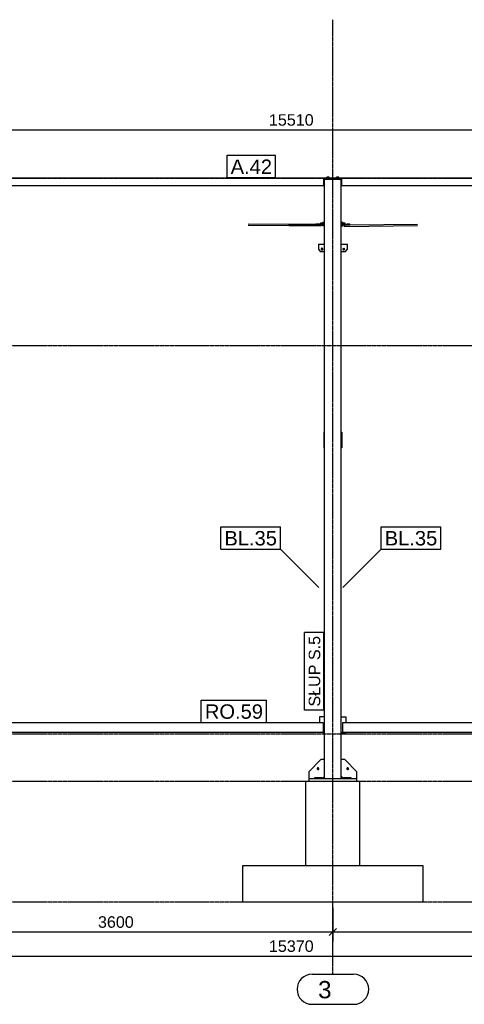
# Model space of a CAD drawing. Header units: millimetres. Extents: x -288865 to 11255, y 102926 to 380857.
# Tile 114 of 142: x -156874 to -153186, y 316529 to 324698. Entities that reach past the tile are written whole.
import ezdxf

# ---------------------------------------------------------------- set-up
doc = ezdxf.new("R2010")
doc.units = ezdxf.units.MM
doc.header["$MEASUREMENT"] = 0
doc.set_wipeout_variables(frame=1)
doc.linetypes.add('DXK_LINE_DOT3', pattern=[5.9187, 2.979, -0.9799, 0.9799, -0.9799])
for name, color, linetype in [('TS_INNE_OBIEKTY', 7, 'Continuous'), ('TS_LINIE_WIDOCZNE', 7, 'Continuous'), ('TS_OPISY', 7, 'Continuous'), ('TS_OPISY_LINIE', 7, 'Continuous'), ('TS_OPISY_RAMKA', 7, 'Continuous'), ('TS_WYMIARY', 7, 'Continuous'), ('TS_WYMIARY_TEKST', 7, 'Continuous')]:
    doc.layers.add(name, color=color, linetype=linetype)
doc.styles.add('ARIAL', font='arial.ttf')

# ---------------------------------------------------------------- blocks, each defined once
blk = doc.blocks.new('Part-68325230-1319 - 1293')
at = {"layer": 'TS_LINIE_WIDOCZNE', "color": 1, "linetype": 'Continuous'}
for p, q in [((10216.5, 4183.40205), (10216.5, 9157.40205)), ((10216.5, 9157.40205), (10356.5, 9157.40205)), ((10356.5, 4183.40205), (10356.5, 9157.40205))]:
    blk.add_line(p, q, dxfattribs=at)
blk = doc.blocks.new('Part-68325230-1329 - 1293')
at = {"layer": 'TS_LINIE_WIDOCZNE', "color": 1, "linetype": 'Continuous'}
for p, q in [((10186.5, 4343.4), (10086.5, 4243.4)), ((10216.5, 4343.4), (10186.5, 4343.4)), ((10086.5, 4243.4), (10086.5, 4183.4)), ((10196.5, 4183.4), (10216.5, 4203.4))]:
    blk.add_line(p, q, dxfattribs=at)
for start, end in [(162, 342), (342, 162)]:
    blk.add_arc((10163.5, 4268.3), 7, start, end, dxfattribs=at)
blk = doc.blocks.new('Part-68325230-1330 - 1293')
at = {"layer": 'TS_LINIE_WIDOCZNE', "color": 1, "linetype": 'Continuous'}
for p, q in [((10386.5, 4343.4), (10356.5, 4343.4)), ((10486.5, 4243.4), (10386.5, 4343.4)), ((10376.5, 4183.4), (10356.5, 4203.4)), ((10486.5, 4183.4), (10486.5, 4243.4))]:
    blk.add_line(p, q, dxfattribs=at)
for start, end in [(162, 342), (342, 162)]:
    blk.add_arc((10409.5, 4268.3), 7, start, end, dxfattribs=at)
blk = doc.blocks.new('Part-68325230-1337 - 1293')
at = {"layer": 'TS_LINIE_WIDOCZNE', "color": 1, "linetype": 'Continuous'}
for p, q in [((10486.5, 4183.40205), (10086.5, 4183.40205)), ((10086.5, 4183.40205), (10086.5, 4163.40205)), ((10486.5, 4163.40205), (10486.5, 4183.40205))]:
    blk.add_line(p, q, dxfattribs=at)
blk = doc.blocks.new('Part-68325230-1347 - 1293')
at = {"layer": 'TS_LINIE_WIDOCZNE', "color": 1, "linetype": 'Continuous'}
for p, q in [((10216.5, 7061.2), (10211.5, 7061.2)), ((10211.5, 7061.2), (10211.5, 6931.2)), ((10211.5, 6931.2), (10216.5, 6931.2))]:
    blk.add_line(p, q, dxfattribs=at)
blk = doc.blocks.new('Part-68325230-1348 - 1293')
at = {"layer": 'TS_LINIE_WIDOCZNE', "color": 1, "linetype": 'Continuous'}
for p, q in [((10356.5, 7061.2), (10361.5, 7061.2)), ((10361.5, 7061.2), (10361.5, 6931.2)), ((10361.5, 6931.2), (10356.5, 6931.2))]:
    blk.add_line(p, q, dxfattribs=at)
blk = doc.blocks.new('Part-68325230-1351 - 1293')
at = {"layer": 'TS_LINIE_WIDOCZNE', "color": 1, "linetype": 'Continuous'}
for p, q in [((10166.5, 8618.4), (10166.5, 8618.4)), ((10166.5, 8618.4), (10166.5, 8578.4)), ((10166.5, 8618.4), (10216.5, 8618.4)), ((10166.5, 8578.4), (10166.5, 8578.4)), ((10166.5, 8578.4), (10181.5, 8558.4)), ((10189.5, 8578.7), (10189.5, 8578.7)), ((10196.5, 8585.7), (10196.5, 8585.7)), ((10203.5, 8578.7), (10203.5, 8578.7)), ((10181.5, 8558.4), (10181.5, 8558.4)), ((10181.5, 8558.4), (10216.5, 8558.4)), ((10196.5, 8571.7), (10196.5, 8571.7))]:
    blk.add_line(p, q, dxfattribs=at)
for start, end in [(162.00076, 342.00076), (342.00076, 162.00076)]:
    blk.add_arc((10196.5, 8578.7), 7, start, end, dxfattribs=at)
blk = doc.blocks.new('Part-68325230-1352 - 1293')
at = {"layer": 'TS_LINIE_WIDOCZNE', "color": 1, "linetype": 'Continuous'}
for p, q in [((10356.5, 8618.4), (10406.5, 8618.4)), ((10369.5, 8578.7), (10369.5, 8578.7)), ((10376.5, 8585.7), (10376.5, 8585.7)), ((10383.5, 8578.7), (10383.5, 8578.7)), ((10391.5, 8558.4), (10406.5, 8578.4)), ((10406.5, 8578.4), (10406.5, 8618.4)), ((10356.5, 8558.4), (10391.5, 8558.4)), ((10376.5, 8571.7), (10376.5, 8571.7)), ((10391.5, 8558.4), (10391.5, 8558.4))]:
    blk.add_line(p, q, dxfattribs=at)
for start, end in [(161.99924, 341.99924), (341.99924, 161.99924)]:
    blk.add_arc((10376.5, 8578.7), 7, start, end, dxfattribs=at)
blk = doc.blocks.new('Part-68325230-1784 - 1293')
at = {"layer": 'TS_LINIE_WIDOCZNE', "color": 1, "linetype": 'Continuous'}
for p, q in [((10216.5, 4697.4), (10176.5, 4697.4)), ((10176.5, 4697.4), (10176.5, 4647.4)), ((10206.5, 4567.4), (10216.5, 4567.4))]:
    blk.add_line(p, q, dxfattribs=at)
blk = doc.blocks.new('Part-68325230-1359 - 1293')
at = {"layer": 'TS_LINIE_WIDOCZNE', "color": 1, "linetype": 'Continuous'}
for p, q in [((10136.5, 4195.40205), (10196.5, 4195.40205)), ((10136.5, 4183.40205), (10136.5, 4195.40205)), ((10196.5, 4195.40205), (10196.5, 4183.40205))]:
    blk.add_line(p, q, dxfattribs=at)
blk = doc.blocks.new('Part-68325230-1364 - 1293')
at = {"layer": 'TS_LINIE_WIDOCZNE', "color": 1, "linetype": 'Continuous'}
for p, q in [((10216.5, 9163.40205), (10356.5, 9163.40205)), ((10216.5, 9157.40205), (10216.5, 9163.40205)), ((10356.5, 9163.40205), (10356.5, 9157.40205))]:
    blk.add_line(p, q, dxfattribs=at)
blk = doc.blocks.new('Part-68325230-1365 - 1293')
at = {"layer": 'TS_LINIE_WIDOCZNE', "color": 1, "linetype": 'Continuous'}
for p, q in [((10376.5, 4195.40205), (10436.5, 4195.40205)), ((10376.5, 4183.40205), (10376.5, 4195.40205)), ((10436.5, 4195.40205), (10436.5, 4183.40205))]:
    blk.add_line(p, q, dxfattribs=at)
blk = doc.blocks.new('Part-68325230-1390 - 1293')
at = {"layer": 'TS_LINIE_WIDOCZNE', "color": 1, "linetype": 'Continuous'}
for p, q in [((9924.2, 8779.2), (9925.1, 8783.5)), ((9925.1, 8775), (9924.2, 8779.2)), ((9925.1, 8783.5), (9926.9, 8784.9)), ((9927.4, 8773.2), (9925.1, 8775)), ((9927.4, 8785.2), (10144.9, 8785.2)), ((9927.4, 8773.2), (10189.8, 8773.2)), ((10183.3, 8785.2), (10184.2, 8785.2)), ((10186.7, 8778.7), (10187.5, 8775)), ((10187.5, 8775), (10189.8, 8773.2)), ((10189.8, 8773.2), (10192, 8775)), ((10192, 8775), (10192.8, 8778.6))]:
    blk.add_line(p, q, dxfattribs=at)
blk = doc.blocks.new('Part-68325230-1402 - 1293')
at = {"layer": 'TS_LINIE_WIDOCZNE', "color": 253, "linetype": 'Continuous'}
for p, q in [((10061.5, 3463.40205), (10061.5, 4163.40205)), ((10061.5, 4163.40205), (10511.5, 4163.40205)), ((10511.5, 3463.40205), (10511.5, 4163.40205))]:
    blk.add_line(p, q, dxfattribs=at)
blk = doc.blocks.new('Bolt-68325230-1595 - 1293')
at = {"layer": 'TS_INNE_OBIEKTY', "color": 1, "linetype": 'Continuous'}
for start, end in [(71.13431, 251.13431), (71.13431, 251.13431), (251.13431, 71.13431), (251.13431, 71.13431)]:
    blk.add_arc((10376.5, 8578.4), 7, start, end, dxfattribs=at)
blk = doc.blocks.new('Part-68325230-1435 - 1293')
at = {"layer": 'TS_LINIE_WIDOCZNE', "color": 1, "linetype": 'Continuous'}
for p, q in [((10381.1, 8777.3), (10380.2, 8773)), ((10380.2, 8773), (10381.3, 8768.8)), ((10382.7, 8778.7), (10381.1, 8777.3)), ((10381.3, 8768.8), (10383.5, 8767.1)), ((10383.5, 8767.1), (10989.4, 8774.7)), ((10383.5, 8767.1), (10385.8, 8769)), ((10385.6, 8777.5), (10384, 8778.7)), ((10386.6, 8773.2), (10385.6, 8777.5)), ((10385.8, 8769), (10386.6, 8773.2)), ((10427.9, 8779.7), (10989, 8786.7))]:
    blk.add_line(p, q, dxfattribs=at)
blk = doc.blocks.new('Part-68325230-1439 - 1293')
at = {"layer": 'TS_LINIE_WIDOCZNE', "color": 1, "linetype": 'Continuous'}
for p, q in [((9583.8, 8777.2), (9927.2, 8773.2)), ((9584.1, 8789.2), (9927.4, 8785.2)), ((9925.1, 8783.5), (9924.1, 8779.3)), ((9924.1, 8779.3), (9924.9, 8775.1)), ((9924.9, 8775.1), (9927.2, 8773.2)), ((9927.4, 8785.2), (9925.1, 8783.5)), ((9927.2, 8773.2), (9927.3, 8773.3))]:
    blk.add_line(p, q, dxfattribs=at)
blk = doc.blocks.new('Bolt-68325230-1579 - 1293')
at = {"layer": 'TS_INNE_OBIEKTY', "color": 1, "linetype": 'Continuous'}
for p, q in [((10204.6, 8800.6), (10205.8, 8800.8)), ((10204.6, 8792.7), (10204.6, 8800.6)), ((10212.9, 8800.5), (10204.6, 8800.6)), ((10212.9, 8792.6), (10204.6, 8792.7)), ((10204.6, 8770.8), (10204.6, 8778.5)), ((10212.9, 8770.7), (10204.6, 8770.8)), ((10205.8, 8800.8), (10215.4, 8800.9)), ((10212.9, 8792.6), (10212.9, 8800.5)), ((10216.5, 8800.5), (10212.9, 8800.5)), ((10216.5, 8792.6), (10212.9, 8792.6)), ((10212.9, 8770.7), (10212.9, 8778.4)), ((10216.5, 8770.7), (10212.9, 8770.7)), ((10215.4, 8800.9), (10216.5, 8800.9))]:
    blk.add_line(p, q, dxfattribs=at)
blk = doc.blocks.new('Part-68325230-1545 - 1293')
at = {"layer": 'TS_LINIE_WIDOCZNE', "color": 1, "linetype": 'Continuous'}
for p, q in [((10291.5, 9163.40205), (10291.5, 9167.40205)), ((13811.5, 9167.40205), (10291.5, 9167.40205)), ((10356.5, 9163.40205), (10361.5, 9163.40205)), ((10361.5, 9107.40205), (10361.5, 9167.40205)), ((13811.5, 9107.40205), (13811.5, 9167.40205)), ((13811.5, 9167.40205), (17551.5, 9167.40205)), ((13811.5, 9163.40205), (13961.5, 9163.40205)), ((13961.5, 9107.40205), (13961.5, 9167.40205)), ((17551.5, 9167.40205), (17691.5, 9167.40205)), ((17551.5, 9107.40205), (17551.5, 9167.40205)), ((17551.5, 9163.40205), (17691.5, 9163.40205)), ((17691.5, 9163.40205), (17691.5, 9167.40205)), ((10356.5, 9107.40205), (13816.5, 9107.40205)), ((13956.5, 9107.40205), (17556.5, 9107.40205))]:
    blk.add_line(p, q, dxfattribs=at)
blk = doc.blocks.new('Part-68325230-1480 - 1293')
at = {"layer": 'TS_LINIE_WIDOCZNE', "color": 1, "linetype": 'Continuous'}
for p, q in [((10166.6, 8785.9), (10145.1, 8785.2)), ((10145.1, 8785.2), (10184.2, 8784.7)), ((10145.1, 8785.2), (10145.1, 8779.2)), ((10145.1, 8779.2), (10216.5, 8778.3)), ((10184.2, 8785.7), (10166.6, 8785.9))]:
    blk.add_line(p, q, dxfattribs=at)
blk = doc.blocks.new('Bolt-68325230-1625 - 1293')
at = {"layer": 'TS_INNE_OBIEKTY', "color": 1, "linetype": 'Continuous'}
for p, q in [((10316.1, 9167.4), (10316.1, 9175.3)), ((10336.9, 9175.3), (10316.1, 9175.3)), ((10321.3, 9167.4), (10321.3, 9175.3)), ((10331.7, 9167.4), (10331.7, 9175.3)), ((10336.9, 9167.4), (10336.9, 9175.3))]:
    blk.add_line(p, q, dxfattribs=at)
blk = doc.blocks.new('Part-68325230-1481 - 1293')
at = {"layer": 'TS_LINIE_WIDOCZNE', "color": 1, "linetype": 'Continuous'}
for p, q in [((10356.5, 8778.3), (10427.9, 8779.2)), ((10388.8, 8785.7), (10406.4, 8785.9)), ((10388.8, 8784.7), (10427.9, 8785.2)), ((10427.9, 8785.2), (10406.4, 8785.9)), ((10427.9, 8779.2), (10427.9, 8785.2))]:
    blk.add_line(p, q, dxfattribs=at)
blk = doc.blocks.new('Part-68325230-1482 - 1293')
at = {"layer": 'TS_LINIE_WIDOCZNE', "color": 1, "linetype": 'Continuous'}
for p, q in [((10199.2, 8793.2), (10184.2, 8792.8)), ((10184.2, 8792.8), (10184.2, 8792)), ((10184.2, 8792), (10216.5, 8792)), ((10184.2, 8784), (10184.2, 8792)), ((10184.2, 8784), (10216.5, 8784)), ((10216.5, 8793.2), (10199.2, 8793.2)), ((10207.5, 8792.8), (10207.1, 8792.8)), ((10207.1, 8792.8), (10207.5, 8792.8)), ((10207.5, 8792.8), (10208.5, 8792.9)), ((10208.5, 8792.7), (10207.5, 8792.8)), ((10208.5, 8792.9), (10210, 8792.9)), ((10210, 8792.7), (10208.5, 8792.7)), ((10210, 8792.9), (10212, 8792.9)), ((10212, 8792.7), (10210, 8792.7)), ((10212, 8792.9), (10214.1, 8792.9)), ((10214.1, 8792.7), (10212, 8792.7)), ((10214.1, 8792.7), (10214.1, 8792.9)), ((10214.1, 8792.9), (10216.3, 8792.9)), ((10216.3, 8792.7), (10214.1, 8792.7)), ((10216.3, 8792.9), (10216.5, 8792.9)), ((10216.5, 8792.7), (10216.3, 8792.7))]:
    blk.add_line(p, q, dxfattribs=at)
blk = doc.blocks.new('Part-68325230-1483 - 1293')
at = {"layer": 'TS_LINIE_WIDOCZNE', "color": 1, "linetype": 'Continuous'}
for p, q in [((10373.8, 8793.2), (10356.5, 8793.2)), ((10356.5, 8792.9), (10356.7, 8792.9)), ((10356.7, 8792.7), (10356.5, 8792.7)), ((10356.5, 8792), (10388.8, 8792)), ((10356.5, 8784), (10388.8, 8784)), ((10356.7, 8792.9), (10358.9, 8792.9)), ((10358.9, 8792.7), (10356.7, 8792.7)), ((10358.9, 8792.7), (10358.9, 8792.9)), ((10358.9, 8792.9), (10361, 8792.9)), ((10361, 8792.7), (10358.9, 8792.7)), ((10361, 8792.9), (10363, 8792.9)), ((10363, 8792.7), (10361, 8792.7)), ((10363, 8792.9), (10364.5, 8792.9)), ((10364.5, 8792.7), (10363, 8792.7)), ((10364.5, 8792.9), (10365.5, 8792.8)), ((10365.5, 8792.8), (10364.5, 8792.7)), ((10365.5, 8792.8), (10365.9, 8792.8)), ((10365.9, 8792.8), (10365.5, 8792.8)), ((10388.8, 8792.8), (10373.8, 8793.2)), ((10388.8, 8784), (10388.8, 8792.8))]:
    blk.add_line(p, q, dxfattribs=at)
blk = doc.blocks.new('Bolt-68325230-1563 - 1293')
at = {"layer": 'TS_INNE_OBIEKTY', "color": 1, "linetype": 'Continuous'}
for start, end in [(140.89129, 320.89129), (140.89129, 320.89129), (320.89129, 140.89129), (320.89129, 140.89129)]:
    blk.add_arc((10409.5, 4268.3), 7, start, end, dxfattribs=at)
blk = doc.blocks.new('Part-68325230-1548 - 1293')
at = {"layer": 'TS_LINIE_WIDOCZNE', "color": 1, "linetype": 'Continuous'}
for p, q in [((2191.5, 9167.40205), (2331.5, 9167.40205)), ((2191.5, 9167.40205), (2191.5, 9163.40205)), ((2191.5, 9163.40205), (2331.5, 9163.40205)), ((2331.5, 9167.40205), (6761.5, 9167.40205)), ((2331.5, 9107.40205), (2331.5, 9167.40205)), ((6611.5, 9107.40205), (6611.5, 9167.40205)), ((6611.5, 9163.40205), (6761.5, 9163.40205)), ((6761.5, 9107.40205), (6761.5, 9167.40205)), ((10281.5, 9167.40205), (6761.5, 9167.40205)), ((10211.5, 9107.40205), (10211.5, 9167.40205)), ((10211.5, 9163.40205), (10216.5, 9163.40205)), ((10281.5, 9163.40205), (10281.5, 9167.40205)), ((2326.5, 9107.40205), (6616.5, 9107.40205)), ((6756.5, 9107.40205), (10216.5, 9107.40205))]:
    blk.add_line(p, q, dxfattribs=at)
blk = doc.blocks.new('Bolt-68325230-1562 - 1293')
at = {"layer": 'TS_INNE_OBIEKTY', "color": 1, "linetype": 'Continuous'}
for start, end in [(39.10871, 219.10871), (39.10871, 219.10871), (219.10871, 39.10871), (219.10871, 39.10871)]:
    blk.add_arc((10163.5, 4268.3), 7, start, end, dxfattribs=at)
blk = doc.blocks.new('Bolt-68325230-1580 - 1293')
at = {"layer": 'TS_INNE_OBIEKTY', "color": 1, "linetype": 'Continuous'}
for p, q in [((10356.5, 8800.9), (10357.6, 8800.9)), ((10360.1, 8800.5), (10356.5, 8800.5)), ((10356.5, 8792.6), (10360.1, 8792.6)), ((10356.5, 8770.7), (10360.1, 8770.7)), ((10357.6, 8800.9), (10367.2, 8800.8)), ((10368.4, 8800.6), (10360.1, 8800.5)), ((10360.1, 8792.6), (10360.1, 8800.5)), ((10360.1, 8792.6), (10368.4, 8792.7)), ((10360.1, 8770.7), (10360.1, 8778.4)), ((10360.1, 8770.7), (10368.4, 8770.8)), ((10367.2, 8800.8), (10368.4, 8800.6)), ((10368.4, 8792.7), (10368.4, 8800.6)), ((10368.4, 8770.8), (10368.4, 8778.5))]:
    blk.add_line(p, q, dxfattribs=at)
blk = doc.blocks.new('Bolt-68325230-1594 - 1293')
at = {"layer": 'TS_INNE_OBIEKTY', "color": 1, "linetype": 'Continuous'}
for start, end in [(144.86569, 324.86569), (144.86569, 324.86569), (324.86569, 144.86569), (324.86569, 144.86569)]:
    blk.add_arc((10196.5, 8578.4), 7, start, end, dxfattribs=at)
blk = doc.blocks.new('Bolt-68325230-1627 - 1293')
at = {"layer": 'TS_INNE_OBIEKTY', "color": 1, "linetype": 'Continuous'}
for p, q in [((10236.1, 9167.4), (10236.1, 9175.3)), ((10256.9, 9175.3), (10236.1, 9175.3)), ((10241.3, 9167.4), (10241.3, 9175.3)), ((10251.7, 9167.4), (10251.7, 9175.3)), ((10256.9, 9167.4), (10256.9, 9175.3))]:
    blk.add_line(p, q, dxfattribs=at)
blk = doc.blocks.new('GridLine-68325230-1802 - 1293')
at = {"layer": 'TS_INNE_OBIEKTY', "color": 4, "linetype": 'DXK_LINE_DOT3'}
blk.add_line((10286.5, 2563.4), (10286.5, 10481.7), dxfattribs=at)
at = {"layer": 'TS_INNE_OBIEKTY', "color": 4, "linetype": 'Continuous'}
for p, q in [((10114.3, 2563.4), (10458.7, 2563.4)), ((10114.3, 2313.4), (10458.7, 2313.4))]:
    blk.add_line(p, q, dxfattribs=at)
for centre, start, end in [((10114.3, 2438.4), 90, 270), ((10458.7, 2438.4), 270, 90)]:
    blk.add_arc(centre, 125, start, end, dxfattribs=at)
at = {"layer": 'TS_INNE_OBIEKTY', "color": 2, "linetype": 'Continuous', "style": 'ARIAL'}
blk.add_text('3', height=143.3, dxfattribs=at).set_placement((10164.3, 2363.4))
blk = doc.blocks.new('GridLine-68325230-1806 - 1293')
at = {"layer": 'TS_INNE_OBIEKTY', "color": 4, "linetype": 'DXK_LINE_DOT3'}
blk.add_line((650, 4163.4), (19200.8, 4163.4), dxfattribs=at)
blk = doc.blocks.new('GridLine-68325230-1808 - 1293')
at = {"layer": 'TS_INNE_OBIEKTY', "color": 4, "linetype": 'DXK_LINE_DOT3'}
blk.add_line((650, 7778.4), (19200.8, 7778.4), dxfattribs=at)
blk = doc.blocks.new('Part-68325230-1781 - 1293')
at = {"layer": 'TS_LINIE_WIDOCZNE', "color": 1, "linetype": 'Continuous'}
for p, q in [((10356.5, 4697.2), (10396.5, 4697.2)), ((10396.5, 4647.4), (10396.5, 4697.2)), ((10356.5, 4567.2), (10396.5, 4567.2)), ((10396.5, 4567.2), (10396.5, 4567.4))]:
    blk.add_line(p, q, dxfattribs=at)
blk = doc.blocks.new('Part-68325230-1787 - 1293')
at = {"layer": 'TS_LINIE_WIDOCZNE', "color": 1, "linetype": 'Continuous'}
for p, q in [((13806.5, 4647.4), (10366.5, 4647.4)), ((10366.5, 4647.4), (10366.5, 4567.4)), ((13806.5, 4647.4), (13806.5, 4567.4)), ((13806.5, 4567.4), (10366.5, 4567.4))]:
    blk.add_line(p, q, dxfattribs=at)
blk = doc.blocks.new('Part-68325230-1789 - 1293')
at = {"layer": 'TS_LINIE_WIDOCZNE', "color": 1, "linetype": 'Continuous'}
for p, q in [((10206.5, 4647.4), (6766.5, 4647.4)), ((6766.5, 4647.4), (6766.5, 4567.4)), ((10206.5, 4647.4), (10206.5, 4567.4)), ((10206.5, 4567.4), (6766.5, 4567.4))]:
    blk.add_line(p, q, dxfattribs=at)
blk = doc.blocks.new('GridLine-68325230-1805 - 1293')
at = {"layer": 'TS_INNE_OBIEKTY', "color": 4, "linetype": 'DXK_LINE_DOT3'}
blk.add_line((650, 3163.4), (19200.8, 3163.4), dxfattribs=at)
blk = doc.blocks.new('GridLine-68325230-1807 - 1293')
at = {"layer": 'TS_INNE_OBIEKTY', "color": 4, "linetype": 'DXK_LINE_DOT3'}
blk.add_line((650, 4557.4), (19200.8, 4557.4), dxfattribs=at)
blk = doc.blocks.new('GridLine-68325230-1809 - 1293')
at = {"layer": 'TS_INNE_OBIEKTY', "color": 4, "linetype": 'DXK_LINE_DOT3'}
blk.add_line((650, 9167.4), (19200.8, 9167.4), dxfattribs=at)
blk = doc.blocks.new('StraightDimension-68325230-5000 - 1293')
at = {"layer": 'TS_WYMIARY', "color": 174, "linetype": 'Continuous'}
for p, q in [((10286.5, 3113.4), (10286.5, 2833.4)), ((13886.5, 3113.4), (13886.5, 2833.4)), ((10316.5, 2943.4), (10256.5, 2883.4)), ((13856.5, 2883.4), (13916.5, 2943.4)), ((10286.5, 2913.4), (13886.5, 2913.4))]:
    blk.add_line(p, q, dxfattribs=at)
at = {"color": 0}
blk.add_wipeout([(12254.7, 2928.4), (12254.7, 3068.4), (11918.3, 3068.4), (11918.3, 2928.4)], dxfattribs=at).dxf.layer = 'TS_WYMIARY'
at = {"layer": 'TS_WYMIARY_TEKST', "color": 96, "style": 'ARIAL'}
blk.add_text('3600', height=95.51, dxfattribs=at).set_placement((11938.3, 2948.4))
blk = doc.blocks.new('StraightDimension-68325230-4995 - 1293')
at = {"layer": 'TS_WYMIARY', "color": 174, "linetype": 'Continuous'}
blk.add_line((2256.5, 2713.4), (17626.5, 2713.4), dxfattribs=at)
at = {"color": 0}
blk.add_wipeout([(10146.8, 2728.4), (10146.8, 2868.4), (9736.2, 2868.4), (9736.2, 2728.4)], dxfattribs=at).dxf.layer = 'TS_WYMIARY'
at = {"layer": 'TS_WYMIARY_TEKST', "color": 96, "style": 'ARIAL'}
blk.add_text('15370', height=95.51, dxfattribs=at).set_placement((9756.2, 2748.4))
blk = doc.blocks.new('StraightDimension-68325230-4999 - 1293')
at = {"layer": 'TS_WYMIARY', "color": 174, "linetype": 'Continuous'}
for p, q in [((6686.5, 3113.4), (6686.5, 2833.4)), ((10286.5, 3113.4), (10286.5, 2833.4)), ((6716.5, 2943.4), (6656.5, 2883.4)), ((10256.5, 2883.4), (10316.5, 2943.4)), ((6686.5, 2913.4), (10286.5, 2913.4))]:
    blk.add_line(p, q, dxfattribs=at)
at = {"color": 0}
blk.add_wipeout([(8654.7, 2928.4), (8654.7, 3068.4), (8318.3, 3068.4), (8318.3, 2928.4)], dxfattribs=at).dxf.layer = 'TS_WYMIARY'
at = {"layer": 'TS_WYMIARY_TEKST', "color": 96, "style": 'ARIAL'}
blk.add_text('3600', height=95.51, dxfattribs=at).set_placement((8338.3, 2948.4))
blk = doc.blocks.new('StraightDimension-68325230-5002 - 1293')
at = {"layer": 'TS_WYMIARY', "color": 174, "linetype": 'Continuous'}
blk.add_line((2186.5, 9567.4), (17696.5, 9567.4), dxfattribs=at)
at = {"color": 0}
blk.add_wipeout([(10146.8, 9582.4), (10146.8, 9722.4), (9736.2, 9722.4), (9736.2, 9582.4)], dxfattribs=at).dxf.layer = 'TS_WYMIARY'
at = {"layer": 'TS_WYMIARY_TEKST', "color": 96, "style": 'ARIAL'}
blk.add_text('15510', height=95.51, dxfattribs=at).set_placement((9756.2, 9602.4))
blk = doc.blocks.new('Mark-68325230-5375 - 1293')
blk.add_wipeout([(9706.5, 4682.4), (9706.5, 4807.4), (9224.9, 4807.4), (9224.9, 4682.4)]).dxf.layer = 'TS_OPISY_LINIE'
blk.add_wipeout([(9706.5, 4682.4), (9706.5, 4807.4), (9224.9, 4807.4), (9224.9, 4682.4)]).dxf.layer = 'TS_OPISY_LINIE'
at = {"layer": 'TS_OPISY_RAMKA', "linetype": 'Continuous'}
for p, q in [((9194.9, 4837.4), (9736.5, 4837.4)), ((9194.9, 4652.4), (9194.9, 4837.4)), ((9736.5, 4652.4), (9736.5, 4837.4)), ((9194.9, 4652.4), (9736.5, 4652.4))]:
    blk.add_line(p, q, dxfattribs=at)
at = {"layer": 'TS_OPISY', "style": 'ARIAL'}
blk.add_text('RO.59', height=119.38, dxfattribs=at).set_placement((9224.9, 4682.4))
blk = doc.blocks.new('Mark-68325230-5371 - 1293')
blk.add_wipeout([(9781.5, 9202.4), (9781.5, 9327.4), (9438.8, 9327.4), (9438.8, 9202.4)]).dxf.layer = 'TS_OPISY_LINIE'
blk.add_wipeout([(9781.5, 9202.4), (9781.5, 9327.4), (9438.8, 9327.4), (9438.8, 9202.4)]).dxf.layer = 'TS_OPISY_LINIE'
at = {"layer": 'TS_OPISY_RAMKA', "linetype": 'Continuous'}
for p, q in [((9408.8, 9357.4), (9811.5, 9357.4)), ((9408.8, 9172.4), (9408.8, 9357.4)), ((9811.5, 9172.4), (9811.5, 9357.4)), ((9408.8, 9172.4), (9811.5, 9172.4))]:
    blk.add_line(p, q, dxfattribs=at)
at = {"layer": 'TS_OPISY', "style": 'ARIAL'}
blk.add_text('A.42', height=119.38, dxfattribs=at).set_placement((9438.8, 9202.4))
blk = doc.blocks.new('Mark-68325230-5357 - 1293')
blk.add_wipeout([(11151.9, 6120.3), (11151.9, 6245.3), (10716.6, 6245.3), (10716.6, 6120.3)]).dxf.layer = 'TS_OPISY_LINIE'
blk.add_wipeout([(11151.9, 6120.3), (11151.9, 6245.3), (10716.6, 6245.3), (10716.6, 6120.3)]).dxf.layer = 'TS_OPISY_LINIE'
at = {"layer": 'TS_OPISY_LINIE', "linetype": 'Continuous'}
blk.add_line((10368.4, 5772.1), (10686.6, 6090.3), dxfattribs=at)
at = {"layer": 'TS_OPISY_RAMKA', "linetype": 'Continuous'}
for p, q in [((10686.6, 6275.3), (11181.9, 6275.3)), ((10686.6, 6090.3), (10686.6, 6275.3)), ((11181.9, 6090.3), (11181.9, 6275.3)), ((10686.6, 6090.3), (11181.9, 6090.3))]:
    blk.add_line(p, q, dxfattribs=at)
at = {"layer": 'TS_OPISY', "style": 'ARIAL'}
blk.add_text('BL.35', height=119.38, dxfattribs=at).set_placement((10716.6, 6120.3))
blk = doc.blocks.new('Mark-68325230-5356 - 1293')
blk.add_wipeout([(10181.5, 5368.6), (10081.5, 5368.6), (10081.5, 4783.4), (10181.5, 4783.4)]).dxf.layer = 'TS_OPISY_LINIE'
blk.add_wipeout([(10181.5, 5368.6), (10081.5, 5368.6), (10081.5, 4783.4), (10181.5, 4783.4)]).dxf.layer = 'TS_OPISY_LINIE'
at = {"layer": 'TS_OPISY_RAMKA', "linetype": 'Continuous'}
for p, q in [((10051.5, 4753.4), (10051.5, 5398.6)), ((10211.5, 5398.6), (10051.5, 5398.6)), ((10211.5, 4753.4), (10211.5, 5398.6)), ((10211.5, 4753.4), (10051.5, 4753.4))]:
    blk.add_line(p, q, dxfattribs=at)
at = {"layer": 'TS_OPISY', "style": 'ARIAL'}
blk.add_text('SŁUP S.5', height=95.51, rotation=90.00021, dxfattribs=at).set_placement((10181.5, 4783.4))
blk = doc.blocks.new('Mark-68325230-5358 - 1293')
blk.add_wipeout([(9822.2, 6120.3), (9822.2, 6245.3), (9386.9, 6245.3), (9386.9, 6120.3)]).dxf.layer = 'TS_OPISY_LINIE'
blk.add_wipeout([(9822.2, 6120.3), (9822.2, 6245.3), (9386.9, 6245.3), (9386.9, 6120.3)]).dxf.layer = 'TS_OPISY_LINIE'
at = {"layer": 'TS_OPISY_LINIE', "linetype": 'Continuous'}
blk.add_line((10170.4, 5772.1), (9852.2, 6090.3), dxfattribs=at)
at = {"layer": 'TS_OPISY_RAMKA', "linetype": 'Continuous'}
for p, q in [((9356.9, 6275.3), (9852.2, 6275.3)), ((9356.9, 6090.3), (9356.9, 6275.3)), ((9852.2, 6090.3), (9852.2, 6275.3)), ((9356.9, 6090.3), (9852.2, 6090.3))]:
    blk.add_line(p, q, dxfattribs=at)
at = {"layer": 'TS_OPISY', "style": 'ARIAL'}
blk.add_text('BL.35', height=119.38, dxfattribs=at).set_placement((9386.9, 6120.3))

msp = doc.modelspace()

# ---------------------------------------------------------------- linework, layer by layer
at = {"layer": 'TS_INNE_OBIEKTY', "color": 253, "linetype": 'Continuous'}
for p, q in [((-153526.4, 317679.3), (-155026.4, 317679.3)), ((-155026.4, 317679.3), (-155026.4, 317379.3)), ((-153526.4, 317379.3), (-153526.4, 317679.3)), ((-155026.4, 317379.3), (-153526.4, 317379.3))]:
    msp.add_line(p, q, dxfattribs=at)

# ---------------------------------------------------------------- block references
for name in ['GridLine-68325230-1802 - 1293', 'GridLine-68325230-1809 - 1293', 'Part-68325230-1548 - 1293', 'Bolt-68325230-1627 - 1293', 'Part-68325230-1545 - 1293', 'Bolt-68325230-1625 - 1293', 'Part-68325230-1364 - 1293', 'Part-68325230-1319 - 1293', 'Part-68325230-1439 - 1293', 'Part-68325230-1390 - 1293', 'Part-68325230-1480 - 1293', 'Part-68325230-1482 - 1293', 'Bolt-68325230-1579 - 1293', 'Bolt-68325230-1580 - 1293', 'Part-68325230-1483 - 1293', 'Part-68325230-1481 - 1293', 'Part-68325230-1435 - 1293', 'Part-68325230-1351 - 1293', 'Part-68325230-1352 - 1293', 'Bolt-68325230-1594 - 1293', 'Bolt-68325230-1595 - 1293', 'GridLine-68325230-1808 - 1293', 'Part-68325230-1347 - 1293', 'Part-68325230-1348 - 1293', 'GridLine-68325230-1807 - 1293', 'Part-68325230-1784 - 1293', 'Part-68325230-1781 - 1293', 'Part-68325230-1789 - 1293', 'Part-68325230-1787 - 1293', 'GridLine-68325230-1806 - 1293', 'Part-68325230-1329 - 1293', 'Bolt-68325230-1562 - 1293', 'Part-68325230-1330 - 1293', 'Bolt-68325230-1563 - 1293', 'Part-68325230-1359 - 1293', 'Part-68325230-1365 - 1293', 'Part-68325230-1402 - 1293', 'Part-68325230-1337 - 1293', 'GridLine-68325230-1805 - 1293']:
    msp.add_blockref(name, (-164562.9, 314215.8))

# ---------------------------------------------------------------- next in the draw order: block references
for name in ['StraightDimension-68325230-5002 - 1293', 'Mark-68325230-5358 - 1293', 'Mark-68325230-5357 - 1293', 'Mark-68325230-5356 - 1293', 'Mark-68325230-5375 - 1293', 'StraightDimension-68325230-5000 - 1293']:
    msp.add_blockref(name, (-164562.9, 314215.8))

# ---------------------------------------------------------------- next in the draw order: block references
for name in ['Mark-68325230-5371 - 1293', 'StraightDimension-68325230-4995 - 1293']:
    msp.add_blockref(name, (-164562.9, 314215.8))

# ---------------------------------------------------------------- next in the draw order: block references
msp.add_blockref('StraightDimension-68325230-4999 - 1293', (-164562.9, 314215.8))

doc.saveas('drawing.dxf')
